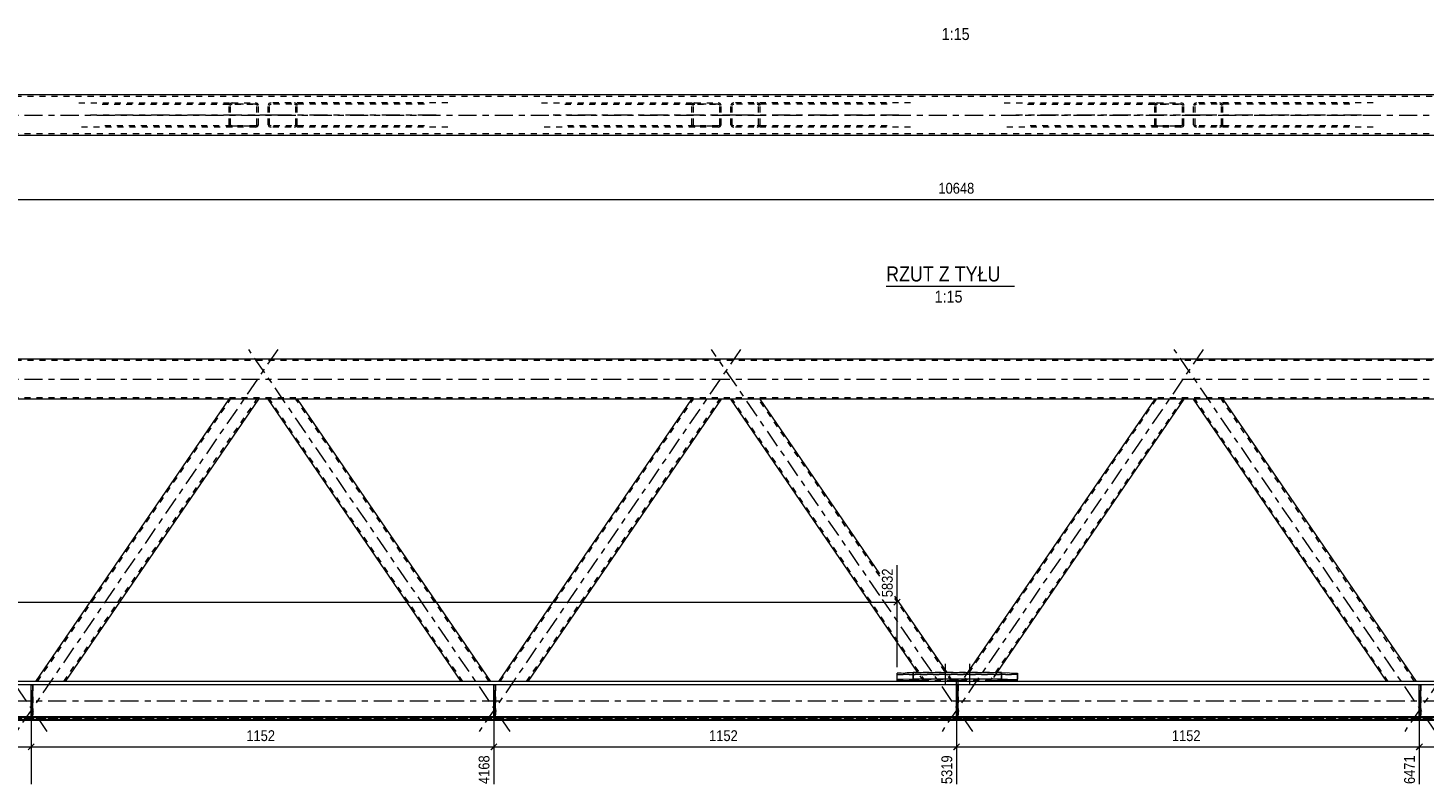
# Model space of a CAD drawing. Header units: millimetres. Extents: x 0 to 914, y 0 to 610.
# Tile 3 of 11: x 281 to 513, y 180 to 305. Entities that reach past the tile are written whole.
import ezdxf

# ---------------------------------------------------------------- set-up
doc = ezdxf.new("R2010")
doc.units = ezdxf.units.MM
for name, pattern in [('XKITLINE00', [0]), ('XKITLINE01', [4, 1, -1, 1, -1]), ('XKITLINE03', [6, 3, -1, 1, -1])]:
    doc.linetypes.add(name, pattern=pattern)
for name, color, linetype, lineweight in [('Element', 2, 'Continuous', 0), ('Inny typ obiektu', 7, 'Continuous', 0), ('Wymiar', 4, 'Continuous', 0), ('Śruba', 3, 'Continuous', 0)]:
    doc.layers.add(name, color=color, linetype=linetype, lineweight=lineweight)
doc.styles.add('ARIAL', font='ARIAL.TTF')

msp = doc.modelspace()

# ---------------------------------------------------------------- linework, layer by layer
at = {"layer": 'Element', "linetype": 'XKITLINE00', "lineweight": 0}
for p, q in [((790.1, 293.89), (80.62, 293.89)), ((80.62, 287.22), (790.1, 287.22)), ((80.62, 250.11), (790.1, 250.11)), ((780.1, 243.44), (90.63, 243.44)), ((282.53, 196.61), (314.58, 243.44)), ((319.43, 243.44), (287.38, 196.61)), ((353.08, 196.61), (321.04, 243.44)), ((325.88, 243.44), (357.93, 196.61)), ((359.29, 196.61), (391.33, 243.44)), ((396.18, 243.44), (364.13, 196.61)), ((428.83, 198.09), (397.79, 243.44)), ((422.48, 214.45), (402.64, 243.44)), ((468.09, 243.44), (437.05, 198.09)), ((472.94, 243.44), (441.9, 198.09)), ((506.59, 196.61), (474.55, 243.44)), ((479.39, 243.44), (511.44, 196.61)), ((433.67, 198.09), (425, 210.77)), ((425.36, 198.01), (428.03, 198.09)), ((425.36, 196.71), (425.36, 198.01)), ((428.03, 197.03), (425.36, 196.94)), ((428.03, 198.09), (442.69, 198.09)), ((428.03, 198.09), (428.03, 197.03)), ((442.69, 197.03), (428.03, 197.03)), ((435.23, 190.61), (435.23, 196.91)), ((435.49, 196.91), (435.23, 196.91)), ((435.49, 190.61), (435.49, 196.91)), ((442.69, 198.09), (445.36, 198.01)), ((442.69, 198.09), (442.69, 197.03)), ((442.69, 197.03), (445.36, 196.94)), ((445.36, 196.94), (445.36, 198.01)), ((445.36, 196.71), (445.36, 196.94)), ((435.23, 196.08), (46.03, 196.08)), ((435.23, 196.61), (55.56, 196.61)), ((281.72, 190.61), (281.72, 196.08)), ((281.98, 196.08), (281.72, 196.08)), ((281.98, 190.61), (281.98, 196.08)), ((358.47, 190.61), (358.47, 196.08)), ((358.74, 196.08), (358.47, 196.08)), ((358.74, 190.61), (358.74, 196.08)), ((429.77, 196.71), (425.36, 196.71)), ((429.77, 196.71), (425.36, 196.71)), ((429.84, 196.61), (429.74, 196.76)), ((434.69, 196.61), (434.58, 196.76)), ((435.23, 196.71), (434.62, 196.71)), ((435.23, 196.71), (434.62, 196.71)), ((436.11, 196.71), (435.49, 196.71)), ((436.11, 196.71), (435.49, 196.71)), ((815.27, 196.61), (435.49, 196.61)), ((824.69, 196.08), (435.49, 196.08)), ((436.14, 196.76), (436.04, 196.61)), ((440.99, 196.76), (440.89, 196.61)), ((445.36, 196.71), (440.96, 196.71)), ((445.36, 196.71), (440.96, 196.71)), ((511.98, 190.61), (511.98, 196.08)), ((512.25, 196.08), (511.98, 196.08)), ((512.25, 190.61), (512.25, 196.08)), ((834.16, 190.61), (36.56, 190.61)), ((36.56, 190.34), (834.16, 190.34)), ((834.16, 190.21), (36.56, 190.21)), ((36.56, 190.21), (834.16, 190.21)), ((281.72, 190.75), (205.23, 190.75)), ((281.72, 190.61), (281.98, 190.61)), ((358.47, 190.75), (281.98, 190.75)), ((358.47, 190.61), (358.74, 190.61)), ((435.23, 190.75), (358.74, 190.75)), ((435.23, 190.61), (435.49, 190.61)), ((435.23, 190.61), (435.49, 190.61)), ((511.98, 190.75), (435.49, 190.75)), ((511.98, 190.61), (512.25, 190.61)), ((588.74, 190.75), (512.25, 190.75))]:
    msp.add_line(p, q, dxfattribs=at)
at = {"layer": 'Element', "linetype": 'XKITLINE01', "lineweight": 0}
for p, q in [((790.1, 293.62), (80.62, 293.62)), ((289.63, 292.55), (315.06, 292.55)), ((293.51, 292.35), (318.94, 292.35)), ((314.62, 292.31), (314.58, 292.15)), ((314.58, 288.95), (314.58, 292.15)), ((314.72, 292.44), (314.62, 292.31)), ((314.88, 292.52), (314.72, 292.44)), ((314.82, 292.15), (314.84, 292.23)), ((314.82, 288.95), (314.82, 292.15)), ((314.84, 292.23), (314.89, 292.3)), ((315.06, 292.55), (314.88, 292.52)), ((314.89, 292.3), (314.97, 292.34)), ((314.97, 292.34), (315.06, 292.35)), ((315.06, 292.55), (318.94, 292.55)), ((318.94, 292.35), (315.06, 292.35)), ((319.13, 292.52), (318.94, 292.55)), ((318.94, 292.35), (319.03, 292.34)), ((319.03, 292.34), (319.11, 292.3)), ((319.11, 292.3), (319.17, 292.23)), ((319.28, 292.44), (319.13, 292.52)), ((319.17, 292.23), (319.18, 292.15)), ((319.18, 288.95), (319.18, 292.15)), ((319.39, 292.31), (319.28, 292.44)), ((319.43, 292.15), (319.39, 292.31)), ((319.43, 288.95), (319.43, 292.15)), ((321.07, 292.31), (321.04, 292.15)), ((321.04, 288.95), (321.04, 292.15)), ((321.18, 292.44), (321.07, 292.31)), ((321.34, 292.52), (321.18, 292.44)), ((321.28, 292.15), (321.3, 292.23)), ((321.28, 288.95), (321.28, 292.15)), ((321.3, 292.23), (321.35, 292.3)), ((321.52, 292.55), (321.34, 292.52)), ((321.35, 292.3), (321.43, 292.34)), ((321.43, 292.34), (321.52, 292.35)), ((350.83, 292.55), (321.52, 292.55)), ((346.95, 292.35), (321.52, 292.35)), ((325.59, 292.52), (325.4, 292.55)), ((325.4, 292.35), (325.49, 292.34)), ((325.49, 292.34), (325.57, 292.3)), ((325.57, 292.3), (325.62, 292.23)), ((325.74, 292.44), (325.59, 292.52)), ((325.62, 292.23), (325.64, 292.15)), ((325.64, 288.95), (325.64, 292.15)), ((325.85, 292.31), (325.74, 292.44)), ((325.88, 292.15), (325.85, 292.31)), ((325.88, 288.95), (325.88, 292.15)), ((366.39, 292.55), (391.82, 292.55)), ((370.27, 292.35), (395.7, 292.35)), ((391.37, 292.31), (391.33, 292.15)), ((391.33, 288.95), (391.33, 292.15)), ((391.48, 292.44), (391.37, 292.31)), ((391.63, 292.52), (391.48, 292.44)), ((391.58, 292.15), (391.6, 292.23)), ((391.58, 288.95), (391.58, 292.15)), ((391.6, 292.23), (391.65, 292.3)), ((391.82, 292.55), (391.63, 292.52)), ((391.65, 292.3), (391.73, 292.34)), ((391.73, 292.34), (391.82, 292.35)), ((391.82, 292.55), (395.7, 292.55)), ((395.7, 292.35), (391.82, 292.35)), ((395.88, 292.52), (395.7, 292.55)), ((395.7, 292.35), (395.79, 292.34)), ((395.79, 292.34), (395.87, 292.3)), ((395.87, 292.3), (395.92, 292.23)), ((396.04, 292.44), (395.88, 292.52)), ((395.92, 292.23), (395.94, 292.15)), ((395.94, 288.95), (395.94, 292.15)), ((396.14, 292.31), (396.04, 292.44)), ((396.18, 292.15), (396.14, 292.31)), ((396.18, 288.95), (396.18, 292.15)), ((397.83, 292.31), (397.79, 292.15)), ((397.79, 288.95), (397.79, 292.15)), ((397.93, 292.44), (397.83, 292.31)), ((398.09, 292.52), (397.93, 292.44)), ((398.03, 292.15), (398.05, 292.23)), ((398.03, 288.95), (398.03, 292.15)), ((398.05, 292.23), (398.11, 292.3)), ((398.28, 292.55), (398.09, 292.52)), ((398.11, 292.3), (398.18, 292.34)), ((398.18, 292.34), (398.28, 292.35)), ((427.58, 292.55), (398.28, 292.55)), ((423.71, 292.35), (398.28, 292.35)), ((402.34, 292.52), (402.15, 292.55)), ((402.15, 292.35), (402.25, 292.34)), ((402.25, 292.34), (402.33, 292.3)), ((402.33, 292.3), (402.38, 292.23)), ((402.5, 292.44), (402.34, 292.52)), ((402.38, 292.23), (402.4, 292.15)), ((402.4, 288.95), (402.4, 292.15)), ((402.6, 292.31), (402.5, 292.44)), ((402.64, 292.15), (402.6, 292.31)), ((402.64, 288.95), (402.64, 292.15)), ((443.14, 292.55), (468.57, 292.55)), ((447.02, 292.35), (472.45, 292.35)), ((468.13, 292.31), (468.09, 292.15)), ((468.09, 288.95), (468.09, 292.15)), ((468.23, 292.44), (468.13, 292.31)), ((468.39, 292.52), (468.23, 292.44)), ((468.33, 292.15), (468.35, 292.23)), ((468.33, 288.95), (468.33, 292.15)), ((468.35, 292.23), (468.4, 292.3)), ((468.57, 292.55), (468.39, 292.52)), ((468.4, 292.3), (468.48, 292.34)), ((468.48, 292.34), (468.57, 292.35)), ((468.57, 292.55), (472.45, 292.55)), ((472.45, 292.35), (468.57, 292.35)), ((472.64, 292.52), (472.45, 292.55)), ((472.45, 292.35), (472.54, 292.34)), ((472.54, 292.34), (472.62, 292.3)), ((472.62, 292.3), (472.68, 292.23)), ((472.79, 292.44), (472.64, 292.52)), ((472.68, 292.23), (472.69, 292.15)), ((472.69, 288.95), (472.69, 292.15)), ((472.9, 292.31), (472.79, 292.44)), ((472.94, 292.15), (472.9, 292.31)), ((472.94, 288.95), (472.94, 292.15)), ((474.58, 292.31), (474.55, 292.15)), ((474.55, 288.95), (474.55, 292.15)), ((474.69, 292.44), (474.58, 292.31)), ((474.85, 292.52), (474.69, 292.44)), ((474.79, 292.15), (474.81, 292.23)), ((474.79, 288.95), (474.79, 292.15)), ((474.81, 292.23), (474.86, 292.3)), ((475.03, 292.55), (474.85, 292.52)), ((474.86, 292.3), (474.94, 292.34)), ((474.94, 292.34), (475.03, 292.35)), ((504.34, 292.55), (475.03, 292.55)), ((500.46, 292.35), (475.03, 292.35)), ((479.09, 292.52), (478.91, 292.55)), ((478.91, 292.35), (479, 292.34)), ((479, 292.34), (479.08, 292.3)), ((479.08, 292.3), (479.13, 292.23)), ((479.25, 292.44), (479.09, 292.52)), ((479.13, 292.23), (479.15, 292.15)), ((479.15, 288.95), (479.15, 292.15)), ((479.36, 292.31), (479.25, 292.44)), ((479.39, 292.15), (479.36, 292.31)), ((479.39, 288.95), (479.39, 292.15)), ((80.62, 287.49), (790.1, 287.49)), ((315.06, 288.55), (289.63, 288.55)), ((318.94, 288.75), (293.51, 288.75)), ((314.58, 288.95), (314.62, 288.8)), ((314.62, 288.8), (314.72, 288.67)), ((314.72, 288.67), (314.88, 288.59)), ((314.84, 288.88), (314.82, 288.95)), ((314.89, 288.81), (314.84, 288.88)), ((314.88, 288.59), (315.06, 288.55)), ((314.97, 288.77), (314.89, 288.81)), ((315.06, 288.75), (314.97, 288.77)), ((315.06, 288.75), (318.94, 288.75)), ((318.94, 288.55), (315.06, 288.55)), ((319.03, 288.77), (318.94, 288.75)), ((318.94, 288.55), (319.13, 288.59)), ((319.11, 288.81), (319.03, 288.77)), ((319.17, 288.88), (319.11, 288.81)), ((319.13, 288.59), (319.28, 288.67)), ((319.18, 288.95), (319.17, 288.88)), ((319.28, 288.67), (319.39, 288.8)), ((319.39, 288.8), (319.43, 288.95)), ((321.04, 288.95), (321.07, 288.8)), ((321.07, 288.8), (321.18, 288.67)), ((321.18, 288.67), (321.34, 288.59)), ((321.3, 288.88), (321.28, 288.95)), ((321.35, 288.81), (321.3, 288.88)), ((321.34, 288.59), (321.52, 288.55)), ((321.43, 288.77), (321.35, 288.81)), ((321.52, 288.75), (321.43, 288.77)), ((346.95, 288.75), (321.52, 288.75)), ((350.83, 288.55), (321.52, 288.55)), ((325.49, 288.77), (325.4, 288.75)), ((325.4, 288.55), (325.59, 288.59)), ((325.57, 288.81), (325.49, 288.77)), ((325.62, 288.88), (325.57, 288.81)), ((325.59, 288.59), (325.74, 288.67)), ((325.64, 288.95), (325.62, 288.88)), ((325.74, 288.67), (325.85, 288.8)), ((325.85, 288.8), (325.88, 288.95)), ((391.82, 288.55), (366.39, 288.55)), ((395.7, 288.75), (370.27, 288.75)), ((391.33, 288.95), (391.37, 288.8)), ((391.37, 288.8), (391.48, 288.67)), ((391.48, 288.67), (391.63, 288.59)), ((391.6, 288.88), (391.58, 288.95)), ((391.65, 288.81), (391.6, 288.88)), ((391.63, 288.59), (391.82, 288.55)), ((391.73, 288.77), (391.65, 288.81)), ((391.82, 288.75), (391.73, 288.77)), ((391.82, 288.75), (395.7, 288.75)), ((395.7, 288.55), (391.82, 288.55)), ((395.79, 288.77), (395.7, 288.75)), ((395.7, 288.55), (395.88, 288.59)), ((395.87, 288.81), (395.79, 288.77)), ((395.92, 288.88), (395.87, 288.81)), ((395.88, 288.59), (396.04, 288.67)), ((395.94, 288.95), (395.92, 288.88)), ((396.04, 288.67), (396.14, 288.8)), ((396.14, 288.8), (396.18, 288.95)), ((397.79, 288.95), (397.83, 288.8)), ((397.83, 288.8), (397.93, 288.67)), ((397.93, 288.67), (398.09, 288.59)), ((398.05, 288.88), (398.03, 288.95)), ((398.11, 288.81), (398.05, 288.88)), ((398.09, 288.59), (398.28, 288.55)), ((398.18, 288.77), (398.11, 288.81)), ((398.28, 288.75), (398.18, 288.77)), ((423.71, 288.75), (398.28, 288.75)), ((427.58, 288.55), (398.28, 288.55)), ((402.25, 288.77), (402.15, 288.75)), ((402.15, 288.55), (402.34, 288.59)), ((402.33, 288.81), (402.25, 288.77)), ((402.38, 288.88), (402.33, 288.81)), ((402.34, 288.59), (402.5, 288.67)), ((402.4, 288.95), (402.38, 288.88)), ((402.5, 288.67), (402.6, 288.8)), ((402.6, 288.8), (402.64, 288.95)), ((468.57, 288.55), (443.14, 288.55)), ((472.45, 288.75), (447.02, 288.75)), ((468.09, 288.95), (468.13, 288.8)), ((468.13, 288.8), (468.23, 288.67)), ((468.23, 288.67), (468.39, 288.59)), ((468.35, 288.88), (468.33, 288.95)), ((468.4, 288.81), (468.35, 288.88)), ((468.39, 288.59), (468.57, 288.55)), ((468.48, 288.77), (468.4, 288.81)), ((468.57, 288.75), (468.48, 288.77)), ((468.57, 288.75), (472.45, 288.75)), ((472.45, 288.55), (468.57, 288.55)), ((472.54, 288.77), (472.45, 288.75)), ((472.45, 288.55), (472.64, 288.59)), ((472.62, 288.81), (472.54, 288.77)), ((472.68, 288.88), (472.62, 288.81)), ((472.64, 288.59), (472.79, 288.67)), ((472.69, 288.95), (472.68, 288.88)), ((472.79, 288.67), (472.9, 288.8)), ((472.9, 288.8), (472.94, 288.95)), ((474.55, 288.95), (474.58, 288.8)), ((474.58, 288.8), (474.69, 288.67)), ((474.69, 288.67), (474.85, 288.59)), ((474.81, 288.88), (474.79, 288.95)), ((474.86, 288.81), (474.81, 288.88)), ((474.85, 288.59), (475.03, 288.55)), ((474.94, 288.77), (474.86, 288.81)), ((475.03, 288.75), (474.94, 288.77)), ((500.46, 288.75), (475.03, 288.75)), ((504.34, 288.55), (475.03, 288.55)), ((479, 288.77), (478.91, 288.75)), ((478.91, 288.55), (479.09, 288.59)), ((479.08, 288.81), (479, 288.77)), ((479.13, 288.88), (479.08, 288.81)), ((479.09, 288.59), (479.25, 288.67)), ((479.15, 288.95), (479.13, 288.88)), ((479.25, 288.67), (479.36, 288.8)), ((479.36, 288.8), (479.39, 288.95)), ((790.1, 249.84), (80.62, 249.84)), ((80.62, 243.71), (790.1, 243.71)), ((282.78, 196.61), (314.82, 243.44)), ((287.14, 196.61), (319.18, 243.44)), ((319.43, 243.44), (314.58, 243.44)), ((325.88, 243.44), (321.04, 243.44)), ((353.33, 196.61), (321.28, 243.44)), ((357.69, 196.61), (325.64, 243.44)), ((359.53, 196.61), (391.58, 243.44)), ((363.89, 196.61), (395.94, 243.44)), ((396.18, 243.44), (391.33, 243.44)), ((402.64, 243.44), (397.79, 243.44)), ((430.08, 196.61), (398.03, 243.44)), ((422.48, 214.09), (402.4, 243.44)), ((468.33, 243.44), (436.28, 196.61)), ((472.69, 243.44), (440.65, 196.61)), ((472.94, 243.44), (468.09, 243.44)), ((479.39, 243.44), (474.55, 243.44)), ((506.84, 196.61), (474.79, 243.44)), ((511.2, 196.61), (479.15, 243.44)), ((434.44, 196.61), (425, 210.41)), ((428.03, 198.09), (425.36, 198.01)), ((425.36, 196.71), (425.36, 198.01)), ((445.36, 197.78), (425.36, 197.78)), ((425.36, 197.78), (445.36, 197.78)), ((425.36, 196.94), (428.03, 197.03)), ((428.03, 197.03), (428.03, 198.09)), ((442.69, 198.09), (428.03, 198.09)), ((428.03, 197.03), (442.69, 197.03)), ((429.74, 196.76), (428.83, 198.09)), ((434.58, 196.76), (433.67, 198.09)), ((435.23, 190.48), (435.23, 196.91)), ((435.49, 196.91), (435.23, 196.91)), ((435.49, 190.48), (435.49, 196.91)), ((437.05, 198.09), (436.14, 196.76)), ((441.9, 198.09), (440.99, 196.76)), ((442.69, 197.03), (442.69, 198.09)), ((442.69, 198.09), (445.36, 198.01)), ((442.69, 197.03), (445.36, 196.94)), ((445.36, 198.01), (445.36, 196.71)), ((834.16, 196.08), (36.56, 196.08)), ((281.72, 190.48), (281.72, 196.08)), ((281.72, 196.08), (281.98, 196.08)), ((281.98, 195.08), (281.72, 195.08)), ((281.72, 195.08), (281.72, 190.48)), ((281.72, 195.08), (281.98, 195.08)), ((281.98, 196.08), (281.98, 190.48)), ((281.98, 190.48), (281.98, 195.08)), ((287.38, 196.61), (282.53, 196.61)), ((357.93, 196.61), (353.08, 196.61)), ((358.47, 190.48), (358.47, 196.08)), ((358.47, 196.08), (358.74, 196.08)), ((358.74, 195.08), (358.47, 195.08)), ((358.47, 195.08), (358.47, 190.48)), ((358.47, 195.08), (358.74, 195.08)), ((358.74, 196.08), (358.74, 190.48)), ((358.74, 190.48), (358.74, 195.08)), ((364.13, 196.61), (359.29, 196.61)), ((434.62, 196.71), (429.77, 196.71)), ((434.62, 196.71), (429.77, 196.71)), ((434.69, 196.61), (429.84, 196.61)), ((435.23, 196.82), (435.49, 196.82)), ((435.23, 196.82), (435.49, 196.82)), ((435.49, 196.71), (435.23, 196.71)), ((435.49, 196.71), (435.23, 196.71)), ((834.16, 196.61), (435.23, 196.61)), ((435.49, 196.61), (435.23, 196.61)), ((435.49, 196.08), (435.23, 196.08)), ((435.23, 196.08), (435.23, 190.48)), ((435.23, 190.48), (435.23, 196.08)), ((435.23, 196.08), (435.49, 196.08)), ((435.23, 196.08), (435.49, 196.08)), ((435.23, 196.08), (435.49, 196.08)), ((435.49, 196.08), (435.23, 196.08)), ((435.23, 196.08), (435.49, 196.08)), ((435.49, 196.08), (435.23, 196.08)), ((435.23, 195.08), (435.49, 195.08)), ((435.23, 195.08), (435.49, 195.08)), ((435.49, 190.48), (435.49, 196.08)), ((435.49, 196.08), (435.49, 190.48)), ((440.89, 196.61), (436.04, 196.61)), ((440.96, 196.71), (436.11, 196.71)), ((440.96, 196.71), (436.11, 196.71)), ((511.44, 196.61), (506.59, 196.61)), ((511.98, 190.48), (511.98, 196.08)), ((511.98, 196.08), (512.25, 196.08)), ((512.25, 195.08), (511.98, 195.08)), ((511.98, 195.08), (511.98, 190.48)), ((511.98, 195.08), (512.25, 195.08)), ((512.25, 196.08), (512.25, 190.48)), ((512.25, 190.48), (512.25, 195.08)), ((834.16, 190.61), (36.56, 190.61)), ((834.16, 190.48), (36.56, 190.48)), ((36.56, 190.48), (834.16, 190.48)), ((36.56, 190.34), (834.16, 190.34)), ((834.16, 190.21), (36.56, 190.21)), ((281.72, 191.75), (281.98, 191.75)), ((281.98, 191.75), (281.72, 191.75)), ((281.98, 190.75), (281.72, 190.75)), ((281.98, 190.75), (281.72, 190.75)), ((281.98, 190.75), (281.72, 190.75)), ((281.72, 190.61), (281.98, 190.61)), ((281.72, 190.48), (281.98, 190.48)), ((281.72, 190.48), (281.98, 190.48)), ((358.47, 191.75), (358.74, 191.75)), ((358.74, 191.75), (358.47, 191.75)), ((358.74, 190.75), (358.47, 190.75)), ((358.74, 190.75), (358.47, 190.75)), ((358.74, 190.75), (358.47, 190.75)), ((358.47, 190.61), (358.74, 190.61)), ((358.47, 190.48), (358.74, 190.48)), ((358.47, 190.48), (358.74, 190.48)), ((435.49, 191.75), (435.23, 191.75)), ((435.49, 191.75), (435.23, 191.75)), ((435.49, 190.75), (435.23, 190.75)), ((435.49, 190.75), (435.23, 190.75)), ((435.49, 190.75), (435.23, 190.75)), ((435.23, 190.75), (435.49, 190.75)), ((435.49, 190.75), (435.23, 190.75)), ((435.23, 190.75), (435.49, 190.75)), ((435.49, 190.75), (435.23, 190.75)), ((435.23, 190.61), (435.49, 190.61)), ((435.23, 190.48), (435.23, 190.61)), ((435.23, 190.61), (435.49, 190.61)), ((435.23, 190.48), (435.49, 190.48)), ((435.23, 190.48), (435.49, 190.48)), ((435.49, 190.48), (435.23, 190.48)), ((435.23, 190.48), (435.49, 190.48)), ((435.49, 190.48), (435.49, 190.61)), ((511.98, 191.75), (512.25, 191.75)), ((512.25, 191.75), (511.98, 191.75)), ((512.25, 190.75), (511.98, 190.75)), ((512.25, 190.75), (511.98, 190.75)), ((512.25, 190.75), (511.98, 190.75)), ((511.98, 190.61), (512.25, 190.61)), ((511.98, 190.48), (512.25, 190.48)), ((511.98, 190.48), (512.25, 190.48))]:
    msp.add_line(p, q, dxfattribs=at)
at = {"layer": 'Element', "linetype": 'XKITLINE03', "lineweight": 0}
for p, q in [((70.62, 290.55), (800.1, 290.55)), ((322.65, 290.55), (291.57, 290.55)), ((348.89, 290.55), (317.81, 290.55)), ((399.41, 290.55), (368.33, 290.55)), ((425.65, 290.55), (394.57, 290.55)), ((476.16, 290.55), (445.08, 290.55)), ((502.4, 290.55), (471.32, 290.55)), ((284.4, 188.36), (241.06, 251.7)), ((322.65, 251.7), (279.31, 188.36)), ((361.16, 188.36), (317.81, 251.7)), ((399.41, 251.7), (356.06, 188.36)), ((422.48, 210.91), (394.57, 251.7)), ((476.16, 251.7), (432.82, 188.36)), ((514.66, 188.36), (471.32, 251.7)), ((552.91, 251.7), (509.57, 188.36)), ((70.62, 246.78), (800.1, 246.78)), ((437.91, 188.36), (422.94, 210.24)), ((26.56, 193.41), (844.16, 193.41))]:
    msp.add_line(p, q, dxfattribs=at)
at = {"layer": 'Inny typ obiektu', "linetype": 'XKITLINE00', "lineweight": 0}
msp.add_line((423.54, 262.2), (444.84, 262.2), dxfattribs=at)
at = {"layer": 'Wymiar', "linetype": 'XKITLINE00', "lineweight": 0}
for p, q in [((80.62, 276.55), (790.5, 276.55)), ((425.36, 199.01), (425.36, 215.94)), ((133, 209.78), (425.36, 209.78)), ((425.87, 210.29), (424.85, 209.27)), ((281.72, 195.08), (281.72, 179.62)), ((281.72, 195.08), (281.72, 179.62)), ((358.47, 195.08), (358.47, 179.62)), ((358.47, 195.08), (358.47, 179.62)), ((435.23, 195.91), (435.23, 179.62)), ((435.23, 195.91), (435.23, 179.62)), ((511.98, 195.08), (511.98, 179.62)), ((511.98, 195.08), (511.98, 179.62)), ((204.96, 185.78), (281.72, 185.78)), ((282.23, 186.29), (281.21, 185.27)), ((282.23, 186.29), (281.26, 185.32)), ((281.72, 185.78), (358.47, 185.78)), ((358.98, 186.29), (357.96, 185.27)), ((358.98, 186.29), (358.01, 185.32)), ((358.47, 185.78), (435.23, 185.78)), ((435.74, 186.29), (434.72, 185.27)), ((435.74, 186.29), (434.77, 185.32)), ((435.23, 185.78), (511.98, 185.78)), ((512.49, 186.29), (511.47, 185.27)), ((512.49, 186.29), (511.52, 185.32)), ((511.98, 185.78), (588.74, 185.78))]:
    msp.add_line(p, q, dxfattribs=at)
at = {"layer": 'Śruba', "linetype": 'XKITLINE00', "lineweight": 0}
for p, q in [((433.36, 199.55), (433.36, 196.22)), ((433.36, 199.55), (433.36, 196.22)), ((437.36, 199.55), (437.36, 196.22)), ((437.36, 199.55), (437.36, 196.22))]:
    msp.add_line(p, q, dxfattribs=at)

# ---------------------------------------------------------------- texts
at = {"layer": 'Inny typ obiektu', "style": 'ARIAL', "width": 0.85}
for s, height, p in [('1:15', 2, (432.77, 302.99)), ('RZUT Z TYŁU', 2.5, (423.54, 262.95)), ('1:15', 2, (431.59, 259.45))]:
    msp.add_text(s, height=height, dxfattribs=at).set_placement(p)
at = {"layer": 'Wymiar', "style": 'ARIAL', "width": 0.85}
for s, p in [('10648', (432.22, 277.51)), ('1152', (317.42, 186.74)), ('1152', (394.18, 186.74)), ('1152', (470.94, 186.74))]:
    msp.add_text(s, height=1.8, dxfattribs=at).set_placement(p)
for s, p in [('5832', (424.64, 210.6)), ('4168', (357.75, 179.62)), ('5319', (434.51, 179.62)), ('6471', (511.26, 179.62))]:
    msp.add_text(s, height=1.8, rotation=90.0002, dxfattribs=at).set_placement(p)

doc.saveas('drawing.dxf')
